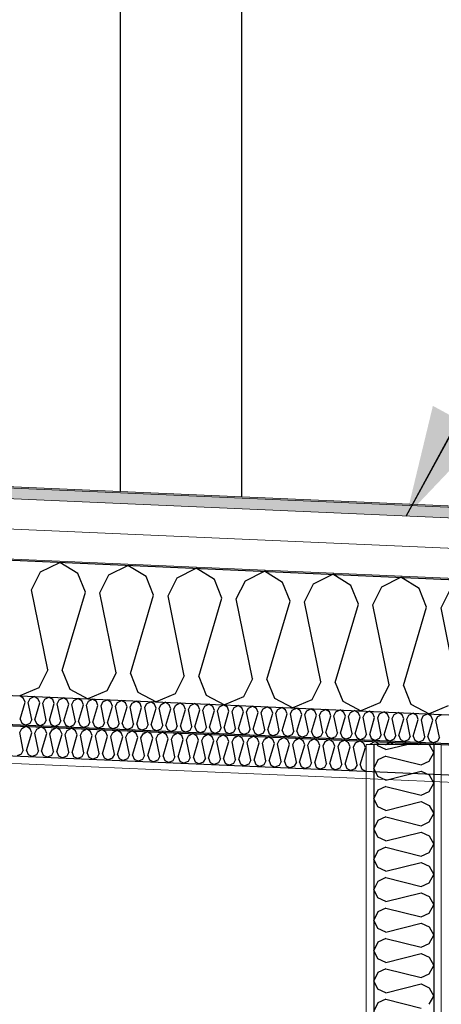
# Model space of a CAD drawing. Header units: millimetres. Extents: x -82116 to -59247, y -2070 to 13065.
# Tile 56 of 73: x -64418 to -63716, y 6183 to 7822. Entities that reach past the tile are written whole.
import ezdxf

# ---------------------------------------------------------------- set-up
doc = ezdxf.new("R2010")
doc.units = ezdxf.units.MM
doc.header["$LTSCALE"] = 0.5
doc.header["$MEASUREMENT"] = 0
doc.linetypes.add('PLINE', pattern=[0])
for name, color, linetype in [('222- Søyler (Nye konstruksjoner)', 7, 'Continuous'), ('242- Ikke-bærende innervegger (Skravur)(Nye konstruksjoner)', 7, 'Continuous'), ('242- Ikke-bærende innervegger(Nye konstruksjoner)', 7, 'Continuous'), ('256- Faste himlinger og overflatebehandling (Skravur)(Nye konstruksjoner)', 7, 'Continuous'), ('256- Faste himlinger og overflatebehandling(Nye konstruksjoner)', 7, 'Continuous'), ('261- Primærkonstruksjon (tak)', 7, 'Continuous'), ('261- Primærkonstruksjon (tak) (Skravur)', 7, 'Continuous'), ('262- Taktekking (Skravur)(Nye konstruksjoner)', 7, 'Continuous'), ('832- Tekst bygning(Nye konstruksjoner)', 7, 'Continuous')]:
    doc.layers.add(name, color=color, linetype=linetype)
doc.layers.add('236- Innvendig kledning og overflate(Nye konstruksjoner)', color=7, linetype='Continuous', lineweight=0)
doc.layers.add('262- Taktekking(Nye konstruksjoner)', color=7, linetype='Continuous', lineweight=0)
doc.dimstyles.new('GENERATED_STYLE__2', dxfattribs={"dimtxt": 0.18, "dimasz": 182.4, "dimexe": 0.18, "dimexo": 0.0625, "dimgap": 0, "dimtad": 0, "dimtih": 1, "dimtoh": 1, "dimdec": 4, "dimzin": 0, "dimdsep": 46, "dimcen": 0.09, "dimadec": 0, "dimazin": 0, "dimtfac": 1, "dimtdec": 4, "dimtmove": 0, "dimatfit": 3, "dimldrblk": 'ARROWHEAD_5', "dimfxl": 1, "dimtolj": 1, "dimtzin": 0, "dimarcsym": 0})
pattern_1 = [(270, (0, 0), (86.60254, 0), [0, -50]), (270, (43.3, -25), (86.60254, 0), [0, -50])]

# ---------------------------------------------------------------- blocks, each defined once
blk = doc.blocks.new('*X8')
at = {"layer": '261- Primærkonstruksjon (tak) (Skravur)', "linetype": 'PLINE'}
for p, q in [((-64383.3, 6902.5), (-64351.4, 6918.5)), ((-64321.2, 6899.8), (-64351.4, 6918.5)), ((-64398.4, 6872.7), (-64383.3, 6902.5)), ((-64308.6, 6868.7), (-64321.2, 6899.8)), ((-64269.5, 6897.5), (-64237.7, 6913.5)), ((-64207.4, 6894.8), (-64237.7, 6913.5)), ((-64155.8, 6892.6), (-64124, 6908.6)), ((-64093.7, 6889.9), (-64124, 6908.6)), ((-64042.1, 6887.6), (-64010.3, 6903.6)), ((-63980, 6884.9), (-64010.3, 6903.6)), ((-64284.7, 6867.7), (-64269.5, 6897.5)), ((-64194.9, 6863.8), (-64207.4, 6894.8)), ((-64171, 6862.7), (-64155.8, 6892.6)), ((-64081.2, 6858.8), (-64093.7, 6889.9)), ((-64057.3, 6857.8), (-64042.1, 6887.6)), ((-63967.5, 6853.8), (-63980, 6884.9)), ((-63943.6, 6852.8), (-63928.4, 6882.6)), ((-63928.4, 6882.6), (-63896.6, 6898.6)), ((-63866.3, 6879.9), (-63896.6, 6898.6)), ((-63814.7, 6877.7), (-63782.9, 6893.7)), ((-63752.6, 6875), (-63782.9, 6893.7)), ((-64371.2, 6739.4), (-64398.4, 6872.7)), ((-64347.3, 6738.3), (-64308.6, 6868.7)), ((-64257.5, 6734.4), (-64284.7, 6867.7)), ((-63853.8, 6848.9), (-63866.3, 6879.9)), ((-63829.9, 6847.8), (-63814.7, 6877.7)), ((-63740.1, 6843.9), (-63752.6, 6875)), ((-63716.2, 6842.9), (-63701, 6872.7)), ((-64233.6, 6733.4), (-64194.9, 6863.8)), ((-64143.8, 6729.4), (-64171, 6862.7)), ((-64119.9, 6728.4), (-64081.2, 6858.8)), ((-64030.1, 6724.5), (-64057.3, 6857.8)), ((-64006.2, 6723.4), (-63967.5, 6853.8)), ((-63916.4, 6719.5), (-63943.6, 6852.8)), ((-63892.5, 6718.5), (-63853.8, 6848.9)), ((-63802.7, 6714.5), (-63829.9, 6847.8)), ((-63778.8, 6713.5), (-63740.1, 6843.9)), ((-63689, 6709.6), (-63716.2, 6842.9)), ((-64371.2, 6739.4), (-64386.4, 6709.5)), ((-64347.3, 6738.3), (-64334.8, 6707.3)), ((-64257.5, 6734.4), (-64272.7, 6704.6)), ((-64233.6, 6733.4), (-64221.1, 6702.3)), ((-64143.8, 6729.4), (-64159, 6699.6)), ((-64119.9, 6728.4), (-64107.4, 6697.3)), ((-64030.1, 6724.5), (-64045.3, 6694.6)), ((-64006.2, 6723.4), (-63993.7, 6692.4)), ((-63916.4, 6719.5), (-63931.6, 6689.7)), ((-63892.5, 6718.5), (-63880, 6687.4)), ((-64386.4, 6709.5), (-64418.1, 6696.2)), ((-64334.8, 6707.3), (-64304.4, 6691.2)), ((-64272.7, 6704.6), (-64304.4, 6691.2)), ((-64221.1, 6702.3), (-64190.7, 6686.2)), ((-63802.7, 6714.5), (-63817.9, 6684.7)), ((-63778.8, 6713.5), (-63766.3, 6682.4)), ((-64159, 6699.6), (-64190.7, 6686.2)), ((-64107.4, 6697.3), (-64077, 6681.3)), ((-64045.3, 6694.6), (-64077, 6681.3)), ((-63993.7, 6692.4), (-63963.3, 6676.3)), ((-63931.6, 6689.7), (-63963.3, 6676.3)), ((-63880, 6687.4), (-63849.6, 6671.4)), ((-63817.9, 6684.7), (-63849.6, 6671.4)), ((-63766.3, 6682.4), (-63735.9, 6666.4)), ((-63704.2, 6679.7), (-63735.9, 6666.4))]:
    blk.add_line(p, q, dxfattribs=at)
blk = doc.blocks.new('*X18')
at = {"layer": '256- Faste himlinger og overflatebehandling (Skravur)(Nye konstruksjoner)', "linetype": 'PLINE'}
for p, q in [((-64418.1, 6635.5), (-64414.7, 6642.1)), ((-64414.7, 6642.1), (-64407.7, 6645.7)), ((-64400.9, 6641.5), (-64407.7, 6645.7)), ((-64398.1, 6634.6), (-64400.9, 6641.5)), ((-64392.8, 6634.4), (-64389.5, 6641)), ((-64389.5, 6641), (-64382.4, 6644.6)), ((-64375.7, 6640.4), (-64382.4, 6644.6)), ((-64372.9, 6633.5), (-64375.7, 6640.4)), ((-64367.6, 6633.3), (-64364.2, 6639.9)), ((-64364.2, 6639.9), (-64357.1, 6643.5)), ((-64350.4, 6639.3), (-64357.1, 6643.5)), ((-64347.6, 6632.4), (-64350.4, 6639.3)), ((-64342.3, 6632.2), (-64338.9, 6638.8)), ((-64338.9, 6638.8), (-64331.9, 6642.4)), ((-64325.1, 6638.2), (-64331.9, 6642.4)), ((-64322.3, 6631.3), (-64325.1, 6638.2)), ((-64317, 6631.1), (-64313.7, 6637.7)), ((-64313.7, 6637.7), (-64306.6, 6641.3)), ((-64299.9, 6637.1), (-64306.6, 6641.3)), ((-64297.1, 6630.2), (-64299.9, 6637.1)), ((-64291.8, 6630), (-64288.4, 6636.6)), ((-64288.4, 6636.6), (-64281.3, 6640.2)), ((-64274.6, 6636), (-64281.3, 6640.2)), ((-64263.1, 6635.5), (-64256, 6639.1)), ((-64249.3, 6634.9), (-64256, 6639.1)), ((-64237.8, 6634.4), (-64230.8, 6638)), ((-64224, 6633.8), (-64230.8, 6638)), ((-64212.6, 6633.3), (-64205.5, 6636.8)), ((-64198.8, 6632.7), (-64205.5, 6636.8)), ((-64412.1, 6605.9), (-64418.1, 6635.5)), ((-64406.8, 6605.6), (-64398.1, 6634.6)), ((-64386.8, 6604.8), (-64392.8, 6634.4)), ((-64381.5, 6604.5), (-64372.9, 6633.5)), ((-64361.5, 6603.7), (-64367.6, 6633.3)), ((-64356.2, 6603.4), (-64347.6, 6632.4)), ((-64336.3, 6602.6), (-64342.3, 6632.2)), ((-64330.9, 6602.3), (-64322.3, 6631.3)), ((-64311, 6601.5), (-64317, 6631.1)), ((-64305.7, 6601.2), (-64297.1, 6630.2)), ((-64285.7, 6600.4), (-64291.8, 6630)), ((-64280.4, 6600.1), (-64271.8, 6629.1)), ((-64271.8, 6629.1), (-64274.6, 6636)), ((-64266.5, 6628.9), (-64263.1, 6635.5)), ((-64260.4, 6599.3), (-64266.5, 6628.9)), ((-64255.1, 6599), (-64246.5, 6628)), ((-64246.5, 6628), (-64249.3, 6634.9)), ((-64241.2, 6627.8), (-64237.8, 6634.4)), ((-64235.2, 6598.1), (-64241.2, 6627.8)), ((-64229.9, 6597.9), (-64221.3, 6626.9)), ((-64221.3, 6626.9), (-64224, 6633.8)), ((-64216, 6626.7), (-64212.6, 6633.3)), ((-64209.9, 6597), (-64216, 6626.7)), ((-64204.6, 6596.8), (-64196, 6625.8)), ((-64196, 6625.8), (-64198.8, 6632.7)), ((-64190.7, 6625.6), (-64187.3, 6632.2)), ((-64184.6, 6595.9), (-64190.7, 6625.6)), ((-64187.3, 6632.2), (-64180.2, 6635.7)), ((-64173.5, 6631.6), (-64180.2, 6635.7)), ((-64179.3, 6595.7), (-64170.7, 6624.7)), ((-64170.7, 6624.7), (-64173.5, 6631.6)), ((-64165.4, 6624.5), (-64162, 6631.1)), ((-64159.4, 6594.8), (-64165.4, 6624.5)), ((-64162, 6631.1), (-64155, 6634.6)), ((-64148.2, 6630.5), (-64155, 6634.6)), ((-64154.1, 6594.6), (-64145.5, 6623.6)), ((-64145.5, 6623.6), (-64148.2, 6630.5)), ((-64140.1, 6623.4), (-64136.8, 6630)), ((-64134.1, 6593.7), (-64140.1, 6623.4)), ((-64136.8, 6630), (-64129.7, 6633.5)), ((-64123, 6629.4), (-64129.7, 6633.5)), ((-64128.8, 6593.5), (-64120.2, 6622.5)), ((-64120.2, 6622.5), (-64123, 6629.4)), ((-64114.9, 6622.3), (-64111.5, 6628.9)), ((-64108.8, 6592.6), (-64114.9, 6622.3)), ((-64111.5, 6628.9), (-64104.4, 6632.4)), ((-64097.7, 6628.3), (-64104.4, 6632.4)), ((-64103.5, 6592.4), (-64094.9, 6621.4)), ((-64094.9, 6621.4), (-64097.7, 6628.3)), ((-64089.6, 6621.1), (-64086.2, 6627.8)), ((-64083.6, 6591.5), (-64089.6, 6621.1)), ((-64086.2, 6627.8), (-64079.2, 6631.3)), ((-64072.4, 6627.2), (-64079.2, 6631.3)), ((-64078.3, 6591.3), (-64069.7, 6620.3)), ((-64069.7, 6620.3), (-64072.4, 6627.2)), ((-64064.3, 6620), (-64061, 6626.7)), ((-64061, 6626.7), (-64053.9, 6630.2)), ((-64047.2, 6626.1), (-64053.9, 6630.2)), ((-64044.4, 6619.2), (-64047.2, 6626.1)), ((-64039.1, 6618.9), (-64035.7, 6625.6)), ((-64035.7, 6625.6), (-64028.6, 6629.1)), ((-64021.9, 6625), (-64028.6, 6629.1)), ((-64019.1, 6618.1), (-64021.9, 6625)), ((-64013.8, 6617.8), (-64010.4, 6624.5)), ((-64010.4, 6624.5), (-64003.4, 6628)), ((-63996.6, 6623.9), (-64003.4, 6628)), ((-63993.8, 6617), (-63996.6, 6623.9)), ((-63988.5, 6616.7), (-63985.2, 6623.4)), ((-63985.2, 6623.4), (-63978.1, 6626.9)), ((-63971.4, 6622.8), (-63978.1, 6626.9)), ((-63968.6, 6615.9), (-63971.4, 6622.8)), ((-63963.3, 6615.6), (-63959.9, 6622.3)), ((-63959.9, 6622.3), (-63952.8, 6625.8)), ((-63946.1, 6621.7), (-63952.8, 6625.8)), ((-63943.3, 6614.8), (-63946.1, 6621.7)), ((-63938, 6614.5), (-63934.6, 6621.2)), ((-63934.6, 6621.2), (-63927.6, 6624.7)), ((-63920.8, 6620.6), (-63927.6, 6624.7)), ((-63918, 6613.7), (-63920.8, 6620.6)), ((-63909.4, 6620.1), (-63902.3, 6623.6)), ((-63895.6, 6619.5), (-63902.3, 6623.6)), ((-63884.1, 6619), (-63877, 6622.5)), ((-63870.3, 6618.4), (-63877, 6622.5)), ((-63858.8, 6617.9), (-63851.7, 6621.4)), ((-63845, 6617.2), (-63851.7, 6621.4)), ((-63833.5, 6616.7), (-63826.5, 6620.3)), ((-63819.7, 6616.1), (-63826.5, 6620.3)), ((-64412.1, 6605.9), (-64415.4, 6599.2)), ((-64406.8, 6605.6), (-64404, 6598.7)), ((-64386.8, 6604.8), (-64390.2, 6598.1)), ((-64381.5, 6604.5), (-64378.7, 6597.6)), ((-64058.3, 6590.4), (-64064.3, 6620)), ((-64053, 6590.2), (-64044.4, 6619.2)), ((-64033, 6589.3), (-64039.1, 6618.9)), ((-64027.7, 6589.1), (-64019.1, 6618.1)), ((-64007.8, 6588.2), (-64013.8, 6617.8)), ((-64002.4, 6588), (-63993.8, 6617)), ((-63982.5, 6587.1), (-63988.5, 6616.7)), ((-63977.2, 6586.9), (-63968.6, 6615.9)), ((-63957.2, 6586), (-63963.3, 6615.6)), ((-63951.9, 6585.8), (-63943.3, 6614.8)), ((-63932, 6584.9), (-63938, 6614.5)), ((-63926.6, 6584.7), (-63918, 6613.7)), ((-63912.7, 6613.4), (-63909.4, 6620.1)), ((-63906.7, 6583.8), (-63912.7, 6613.4)), ((-63901.4, 6583.6), (-63892.8, 6612.6)), ((-63892.8, 6612.6), (-63895.6, 6619.5)), ((-63887.5, 6612.3), (-63884.1, 6619)), ((-63881.4, 6582.7), (-63887.5, 6612.3)), ((-63876.1, 6582.5), (-63867.5, 6611.5)), ((-63867.5, 6611.5), (-63870.3, 6618.4)), ((-63862.2, 6611.2), (-63858.8, 6617.9)), ((-63856.1, 6581.6), (-63862.2, 6611.2)), ((-63850.8, 6581.4), (-63842.2, 6610.3)), ((-63842.2, 6610.3), (-63845, 6617.2)), ((-63834.2, 6615.5), (-63833.5, 6616.7)), ((-63819.5, 6615.5), (-63819.7, 6616.1)), ((-63808.4, 6615.5), (-63808.3, 6615.6)), ((-63808.3, 6615.6), (-63801.2, 6619.2)), ((-63795.2, 6615.5), (-63801.2, 6619.2)), ((-63781.2, 6615.5), (-63775.9, 6618.1)), ((-63771.7, 6615.5), (-63775.9, 6618.1)), ((-63753.7, 6615.5), (-63750.7, 6617)), ((-63748.2, 6615.5), (-63750.7, 6617)), ((-63726.2, 6615.5), (-63725.4, 6615.9)), ((-63724.7, 6615.5), (-63725.4, 6615.9)), ((-64415.4, 6599.2), (-64422.5, 6596.3)), ((-64404, 6598.7), (-64397.2, 6595.2)), ((-64390.2, 6598.1), (-64397.2, 6595.2)), ((-64378.7, 6597.6), (-64371.9, 6594.1)), ((-64364.9, 6597), (-64371.9, 6594.1)), ((-64361.5, 6603.7), (-64364.9, 6597)), ((-64356.2, 6603.4), (-64353.4, 6596.5)), ((-64353.4, 6596.5), (-64346.7, 6593)), ((-64339.6, 6595.9), (-64346.7, 6593)), ((-64336.3, 6602.6), (-64339.6, 6595.9)), ((-64330.9, 6602.3), (-64328.2, 6595.4)), ((-64328.2, 6595.4), (-64321.4, 6591.9)), ((-64314.4, 6594.8), (-64321.4, 6591.9)), ((-64311, 6601.5), (-64314.4, 6594.8)), ((-64305.7, 6601.2), (-64302.9, 6594.3)), ((-64302.9, 6594.3), (-64296.1, 6590.8)), ((-64289.1, 6593.7), (-64296.1, 6590.8)), ((-64285.7, 6600.4), (-64289.1, 6593.7)), ((-64280.4, 6600.1), (-64277.6, 6593.2)), ((-64277.6, 6593.2), (-64270.9, 6589.7)), ((-64263.8, 6592.6), (-64270.9, 6589.7)), ((-64260.4, 6599.3), (-64263.8, 6592.6)), ((-64255.1, 6599), (-64252.4, 6592.1)), ((-64252.4, 6592.1), (-64245.6, 6588.6)), ((-64238.6, 6591.5), (-64245.6, 6588.6)), ((-64235.2, 6598.1), (-64238.6, 6591.5)), ((-64229.9, 6597.9), (-64227.1, 6591)), ((-64227.1, 6591), (-64220.3, 6587.4)), ((-64213.3, 6590.4), (-64220.3, 6587.4)), ((-64209.9, 6597), (-64213.3, 6590.4)), ((-64204.6, 6596.8), (-64201.8, 6589.9)), ((-64201.8, 6589.9), (-64195.1, 6586.3)), ((-64188, 6589.3), (-64195.1, 6586.3)), ((-64184.6, 6595.9), (-64188, 6589.3)), ((-64179.3, 6595.7), (-64176.5, 6588.8)), ((-64176.5, 6588.8), (-64169.8, 6585.2)), ((-64162.7, 6588.2), (-64169.8, 6585.2)), ((-64159.4, 6594.8), (-64162.7, 6588.2)), ((-64154.1, 6594.6), (-64151.3, 6587.7)), ((-64151.3, 6587.7), (-64144.5, 6584.1)), ((-64134.1, 6593.7), (-64137.5, 6587.1)), ((-64128.8, 6593.5), (-64126, 6586.6)), ((-64108.8, 6592.6), (-64112.2, 6586)), ((-64103.5, 6592.4), (-64100.7, 6585.5)), ((-64083.6, 6591.5), (-64086.9, 6584.9)), ((-64078.3, 6591.3), (-64075.5, 6584.4)), ((-64058.3, 6590.4), (-64061.7, 6583.8)), ((-64053, 6590.2), (-64050.2, 6583.3)), ((-64033, 6589.3), (-64036.4, 6582.7)), ((-64027.7, 6589.1), (-64024.9, 6582.2)), ((-64007.8, 6588.2), (-64011.1, 6581.6)), ((-64002.4, 6588), (-63999.7, 6581.1)), ((-64137.5, 6587.1), (-64144.5, 6584.1)), ((-64126, 6586.6), (-64119.3, 6583)), ((-64112.2, 6586), (-64119.3, 6583)), ((-64100.7, 6585.5), (-64094, 6581.9)), ((-64086.9, 6584.9), (-64094, 6581.9)), ((-64075.5, 6584.4), (-64068.7, 6580.8)), ((-64061.7, 6583.8), (-64068.7, 6580.8)), ((-64050.2, 6583.3), (-64043.4, 6579.7)), ((-64036.4, 6582.7), (-64043.4, 6579.7)), ((-64024.9, 6582.2), (-64018.2, 6578.6)), ((-64011.1, 6581.6), (-64018.2, 6578.6)), ((-63999.7, 6581.1), (-63992.9, 6577.5)), ((-63985.9, 6580.5), (-63992.9, 6577.5)), ((-63982.5, 6587.1), (-63985.9, 6580.5)), ((-63977.2, 6586.9), (-63974.4, 6580)), ((-63974.4, 6580), (-63967.6, 6576.4)), ((-63960.6, 6579.4), (-63967.6, 6576.4)), ((-63957.2, 6586), (-63960.6, 6579.4)), ((-63951.9, 6585.8), (-63949.1, 6578.9)), ((-63949.1, 6578.9), (-63942.4, 6575.3)), ((-63935.3, 6578.3), (-63942.4, 6575.3)), ((-63932, 6584.9), (-63935.3, 6578.3)), ((-63926.6, 6584.7), (-63923.9, 6577.8)), ((-63923.9, 6577.8), (-63917.1, 6574.2)), ((-63910.1, 6577.2), (-63917.1, 6574.2)), ((-63906.7, 6583.8), (-63910.1, 6577.2)), ((-63901.4, 6583.6), (-63898.6, 6576.7)), ((-63898.6, 6576.7), (-63891.8, 6573.1)), ((-63884.8, 6576.1), (-63891.8, 6573.1)), ((-63881.4, 6582.7), (-63884.8, 6576.1)), ((-63876.1, 6582.5), (-63873.3, 6575.6)), ((-63873.3, 6575.6), (-63866.6, 6572)), ((-63859.5, 6575), (-63866.6, 6572)), ((-63856.1, 6581.6), (-63859.5, 6575)), ((-63850.8, 6581.4), (-63848.1, 6574.5)), ((-63848.1, 6574.5), (-63841.3, 6570.9)), ((-63840.7, 6571.2), (-63841.3, 6570.9))]:
    blk.add_line(p, q, dxfattribs=at)
blk = doc.blocks.new('*X20')
at = {"layer": '256- Faste himlinger og overflatebehandling (Skravur)(Nye konstruksjoner)', "linetype": 'PLINE'}
for p, q in [((-64411.7, 6692.2), (-64418.1, 6696.2)), ((-64409, 6685.6), (-64411.7, 6692.2)), ((-64403.9, 6685.3), (-64400.6, 6691.7)), ((-64400.6, 6691.7), (-64393.9, 6695.1)), ((-64387.4, 6691.1), (-64393.9, 6695.1)), ((-64384.7, 6684.5), (-64387.4, 6691.1)), ((-64379.6, 6684.3), (-64376.4, 6690.7)), ((-64376.4, 6690.7), (-64369.6, 6694.1)), ((-64363.1, 6690.1), (-64369.6, 6694.1)), ((-64360.5, 6683.4), (-64363.1, 6690.1)), ((-64355.4, 6683.2), (-64352.1, 6689.6)), ((-64352.1, 6689.6), (-64345.3, 6693)), ((-64338.9, 6689), (-64345.3, 6693)), ((-64336.2, 6682.4), (-64338.9, 6689)), ((-64331.1, 6682.2), (-64327.9, 6688.5)), ((-64327.9, 6688.5), (-64321.1, 6691.9)), ((-64314.6, 6688), (-64321.1, 6691.9)), ((-64311.9, 6681.3), (-64314.6, 6688)), ((-64306.9, 6681.1), (-64303.6, 6687.5)), ((-64303.6, 6687.5), (-64296.8, 6690.9)), ((-64290.4, 6686.9), (-64296.8, 6690.9)), ((-64287.7, 6680.3), (-64290.4, 6686.9)), ((-64282.6, 6680), (-64279.4, 6686.4)), ((-64279.4, 6686.4), (-64272.6, 6689.8)), ((-64266.1, 6685.8), (-64272.6, 6689.8)), ((-64263.4, 6679.2), (-64266.1, 6685.8)), ((-64255.1, 6685.4), (-64248.3, 6688.8)), ((-64241.8, 6684.8), (-64248.3, 6688.8)), ((-64230.8, 6684.3), (-64224.1, 6687.7)), ((-64217.6, 6683.7), (-64224.1, 6687.7)), ((-64206.6, 6683.2), (-64199.8, 6686.6)), ((-64193.3, 6682.7), (-64199.8, 6686.6)), ((-64417.2, 6657.7), (-64409, 6685.6)), ((-64398.1, 6656.9), (-64403.9, 6685.3)), ((-64393, 6656.7), (-64384.7, 6684.5)), ((-64373.8, 6655.8), (-64379.6, 6684.3)), ((-64368.7, 6655.6), (-64360.5, 6683.4)), ((-64349.6, 6654.8), (-64355.4, 6683.2)), ((-64344.5, 6654.6), (-64336.2, 6682.4)), ((-64325.3, 6653.7), (-64331.1, 6682.2)), ((-64320.2, 6653.5), (-64311.9, 6681.3)), ((-64301, 6652.7), (-64306.9, 6681.1)), ((-64296, 6652.4), (-64287.7, 6680.3)), ((-64276.8, 6651.6), (-64282.6, 6680)), ((-64271.7, 6651.4), (-64263.4, 6679.2)), ((-64258.3, 6679), (-64255.1, 6685.4)), ((-64252.5, 6650.6), (-64258.3, 6679)), ((-64247.4, 6650.3), (-64239.2, 6678.2)), ((-64239.2, 6678.2), (-64241.8, 6684.8)), ((-64234.1, 6677.9), (-64230.8, 6684.3)), ((-64228.3, 6649.5), (-64234.1, 6677.9)), ((-64223.2, 6649.3), (-64214.9, 6677.1)), ((-64214.9, 6677.1), (-64217.6, 6683.7)), ((-64209.8, 6676.9), (-64206.6, 6683.2)), ((-64204, 6648.4), (-64209.8, 6676.9)), ((-64198.9, 6648.2), (-64190.7, 6676)), ((-64190.7, 6676), (-64193.3, 6682.7)), ((-64185.6, 6675.8), (-64182.3, 6682.2)), ((-64179.8, 6647.4), (-64185.6, 6675.8)), ((-64182.3, 6682.2), (-64175.5, 6685.6)), ((-64169.1, 6681.6), (-64175.5, 6685.6)), ((-64174.7, 6647.2), (-64166.4, 6675)), ((-64166.4, 6675), (-64169.1, 6681.6)), ((-64161.3, 6674.8), (-64158.1, 6681.1)), ((-64155.5, 6646.3), (-64161.3, 6674.8)), ((-64158.1, 6681.1), (-64151.3, 6684.5)), ((-64144.8, 6680.5), (-64151.3, 6684.5)), ((-64150.4, 6646.1), (-64142.1, 6673.9)), ((-64142.1, 6673.9), (-64144.8, 6680.5)), ((-64137, 6673.7), (-64133.8, 6680.1)), ((-64131.2, 6645.3), (-64137, 6673.7)), ((-64133.8, 6680.1), (-64127, 6683.5)), ((-64120.6, 6679.5), (-64127, 6683.5)), ((-64126.1, 6645), (-64117.9, 6672.9)), ((-64117.9, 6672.9), (-64120.6, 6679.5)), ((-64112.8, 6672.6), (-64109.5, 6679)), ((-64107, 6644.2), (-64112.8, 6672.6)), ((-64109.5, 6679), (-64102.8, 6682.4)), ((-64096.3, 6678.4), (-64102.8, 6682.4)), ((-64101.9, 6644), (-64093.6, 6671.8)), ((-64093.6, 6671.8), (-64096.3, 6678.4)), ((-64088.5, 6671.6), (-64085.3, 6677.9)), ((-64082.7, 6643.1), (-64088.5, 6671.6)), ((-64085.3, 6677.9), (-64078.5, 6681.4)), ((-64072, 6677.4), (-64078.5, 6681.4)), ((-64077.6, 6642.9), (-64069.4, 6670.7)), ((-64069.4, 6670.7), (-64072, 6677.4)), ((-64064.3, 6670.5), (-64061, 6676.9)), ((-64058.5, 6642.1), (-64064.3, 6670.5)), ((-64061, 6676.9), (-64054.2, 6680.3)), ((-64047.8, 6676.3), (-64054.2, 6680.3)), ((-64053.4, 6641.9), (-64045.1, 6669.7)), ((-64045.1, 6669.7), (-64047.8, 6676.3)), ((-64040, 6669.5), (-64036.8, 6675.8)), ((-64034.2, 6641), (-64040, 6669.5)), ((-64036.8, 6675.8), (-64030, 6679.2)), ((-64023.5, 6675.2), (-64030, 6679.2)), ((-64020.9, 6668.6), (-64023.5, 6675.2)), ((-64015.8, 6668.4), (-64012.5, 6674.8)), ((-64012.5, 6674.8), (-64005.7, 6678.2)), ((-63999.3, 6674.2), (-64005.7, 6678.2)), ((-63996.6, 6667.6), (-63999.3, 6674.2)), ((-63991.5, 6667.3), (-63988.3, 6673.7)), ((-63988.3, 6673.7), (-63981.5, 6677.1)), ((-63975, 6673.1), (-63981.5, 6677.1)), ((-63972.3, 6666.5), (-63975, 6673.1)), ((-63967.2, 6666.3), (-63964, 6672.6)), ((-63964, 6672.6), (-63957.2, 6676.1)), ((-63950.7, 6672.1), (-63957.2, 6676.1)), ((-63948.1, 6665.4), (-63950.7, 6672.1)), ((-63943, 6665.2), (-63939.7, 6671.6)), ((-63939.7, 6671.6), (-63933, 6675)), ((-63926.5, 6671), (-63933, 6675)), ((-63923.8, 6664.4), (-63926.5, 6671)), ((-63918.7, 6664.2), (-63915.5, 6670.5)), ((-63915.5, 6670.5), (-63908.7, 6673.9)), ((-63902.2, 6670), (-63908.7, 6673.9)), ((-63899.6, 6663.3), (-63902.2, 6670)), ((-63894.5, 6663.1), (-63891.2, 6669.5)), ((-63891.2, 6669.5), (-63884.4, 6672.9)), ((-63878, 6668.9), (-63884.4, 6672.9)), ((-63867, 6668.4), (-63860.2, 6671.8)), ((-63853.7, 6667.8), (-63860.2, 6671.8)), ((-63842.7, 6667.4), (-63835.9, 6670.8)), ((-63829.5, 6666.8), (-63835.9, 6670.8)), ((-63818.4, 6666.3), (-63811.7, 6669.7)), ((-63805.2, 6665.7), (-63811.7, 6669.7)), ((-64417.2, 6657.7), (-64414.6, 6651.1)), ((-64398.1, 6656.9), (-64401.3, 6650.5)), ((-64393, 6656.7), (-64390.3, 6650.1)), ((-64373.8, 6655.8), (-64377.1, 6649.5)), ((-64368.7, 6655.6), (-64366.1, 6649)), ((-64349.6, 6654.8), (-64352.8, 6648.4)), ((-64344.5, 6654.6), (-64341.8, 6647.9)), ((-64325.3, 6653.7), (-64328.5, 6647.4)), ((-64320.2, 6653.5), (-64317.5, 6646.9)), ((-64029.1, 6640.8), (-64020.9, 6668.6)), ((-64009.9, 6640), (-64015.8, 6668.4)), ((-64004.9, 6639.7), (-63996.6, 6667.6)), ((-63985.7, 6638.9), (-63991.5, 6667.3)), ((-63980.6, 6638.7), (-63972.3, 6666.5)), ((-63961.4, 6637.8), (-63967.2, 6666.3)), ((-63956.3, 6637.6), (-63948.1, 6665.4)), ((-63937.2, 6636.8), (-63943, 6665.2)), ((-63932.1, 6636.6), (-63923.8, 6664.4)), ((-63912.9, 6635.7), (-63918.7, 6664.2)), ((-63907.8, 6635.5), (-63899.6, 6663.3)), ((-63888.7, 6634.7), (-63894.5, 6663.1)), ((-63883.6, 6634.4), (-63875.3, 6662.3)), ((-63875.3, 6662.3), (-63878, 6668.9)), ((-63870.2, 6662), (-63867, 6668.4)), ((-63864.4, 6633.6), (-63870.2, 6662)), ((-63859.3, 6633.4), (-63851, 6661.2)), ((-63851, 6661.2), (-63853.7, 6667.8)), ((-63845.9, 6661), (-63842.7, 6667.4)), ((-63840.1, 6632.5), (-63845.9, 6661)), ((-63835, 6632.3), (-63826.8, 6660.1)), ((-63826.8, 6660.1), (-63829.5, 6666.8)), ((-63821.7, 6659.9), (-63818.4, 6666.3)), ((-63815.9, 6631.5), (-63821.7, 6659.9)), ((-63810.8, 6631.3), (-63802.5, 6659.1)), ((-63802.5, 6659.1), (-63805.2, 6665.7)), ((-63797.4, 6658.9), (-63794.2, 6665.2)), ((-63791.6, 6630.4), (-63797.4, 6658.9)), ((-63794.2, 6665.2), (-63787.4, 6668.6)), ((-63780.9, 6664.7), (-63787.4, 6668.6)), ((-63786.5, 6630.2), (-63778.3, 6658)), ((-63778.3, 6658), (-63780.9, 6664.7)), ((-63773.2, 6657.8), (-63769.9, 6664.2)), ((-63767.4, 6629.4), (-63773.2, 6657.8)), ((-63769.9, 6664.2), (-63763.1, 6667.6)), ((-63756.7, 6663.6), (-63763.1, 6667.6)), ((-63762.3, 6629.1), (-63754, 6657)), ((-63754, 6657), (-63756.7, 6663.6)), ((-63748.9, 6656.7), (-63745.7, 6663.1)), ((-63743.1, 6628.3), (-63748.9, 6656.7)), ((-63745.7, 6663.1), (-63738.9, 6666.5)), ((-63732.4, 6662.5), (-63738.9, 6666.5)), ((-63738, 6628.1), (-63729.8, 6655.9)), ((-63729.8, 6655.9), (-63732.4, 6662.5)), ((-63724.7, 6655.7), (-63721.4, 6662.1)), ((-63718.9, 6627.3), (-63724.7, 6655.7)), ((-63721.4, 6662.1), (-63714.6, 6665.5)), ((-64414.6, 6651.1), (-64408.1, 6647.7)), ((-64401.3, 6650.5), (-64408.1, 6647.7)), ((-64390.3, 6650.1), (-64383.8, 6646.6)), ((-64377.1, 6649.5), (-64383.8, 6646.6)), ((-64366.1, 6649), (-64359.6, 6645.6)), ((-64352.8, 6648.4), (-64359.6, 6645.6)), ((-64341.8, 6647.9), (-64335.3, 6644.5)), ((-64328.5, 6647.4), (-64335.3, 6644.5)), ((-64317.5, 6646.9), (-64311, 6643.5)), ((-64304.3, 6646.3), (-64311, 6643.5)), ((-64301, 6652.7), (-64304.3, 6646.3)), ((-64296, 6652.4), (-64293.3, 6645.8)), ((-64293.3, 6645.8), (-64286.8, 6642.4)), ((-64280, 6645.2), (-64286.8, 6642.4)), ((-64276.8, 6651.6), (-64280, 6645.2)), ((-64271.7, 6651.4), (-64269, 6644.8)), ((-64269, 6644.8), (-64262.5, 6641.3)), ((-64255.8, 6644.2), (-64262.5, 6641.3)), ((-64252.5, 6650.6), (-64255.8, 6644.2)), ((-64247.4, 6650.3), (-64244.8, 6643.7)), ((-64244.8, 6643.7), (-64238.3, 6640.3)), ((-64231.5, 6643.1), (-64238.3, 6640.3)), ((-64228.3, 6649.5), (-64231.5, 6643.1)), ((-64223.2, 6649.3), (-64220.5, 6642.6)), ((-64220.5, 6642.6), (-64214, 6639.2)), ((-64207.3, 6642.1), (-64214, 6639.2)), ((-64204, 6648.4), (-64207.3, 6642.1)), ((-64198.9, 6648.2), (-64196.2, 6641.6)), ((-64196.2, 6641.6), (-64189.8, 6638.2)), ((-64183, 6641), (-64189.8, 6638.2)), ((-64179.8, 6647.4), (-64183, 6641)), ((-64174.7, 6647.2), (-64172, 6640.5)), ((-64172, 6640.5), (-64165.5, 6637.1)), ((-64158.7, 6639.9), (-64165.5, 6637.1)), ((-64155.5, 6646.3), (-64158.7, 6639.9)), ((-64150.4, 6646.1), (-64147.7, 6639.5)), ((-64147.7, 6639.5), (-64141.2, 6636)), ((-64134.5, 6638.9), (-64141.2, 6636)), ((-64131.2, 6645.3), (-64134.5, 6638.9)), ((-64126.1, 6645), (-64123.5, 6638.4)), ((-64123.5, 6638.4), (-64117, 6635)), ((-64110.2, 6637.8), (-64117, 6635)), ((-64107, 6644.2), (-64110.2, 6637.8)), ((-64101.9, 6644), (-64099.2, 6637.3)), ((-64099.2, 6637.3), (-64092.7, 6633.9)), ((-64086, 6636.8), (-64092.7, 6633.9)), ((-64082.7, 6643.1), (-64086, 6636.8)), ((-64077.6, 6642.9), (-64075, 6636.3)), ((-64058.5, 6642.1), (-64061.7, 6635.7)), ((-64053.4, 6641.9), (-64050.7, 6635.2)), ((-64034.2, 6641), (-64037.4, 6634.7)), ((-64029.1, 6640.8), (-64026.4, 6634.2)), ((-64009.9, 6640), (-64013.2, 6633.6)), ((-64004.9, 6639.7), (-64002.2, 6633.1)), ((-63985.7, 6638.9), (-63988.9, 6632.5)), ((-63980.6, 6638.7), (-63977.9, 6632.1)), ((-63961.4, 6637.8), (-63964.7, 6631.5)), ((-63956.3, 6637.6), (-63953.7, 6631)), ((-63937.2, 6636.8), (-63940.4, 6630.4)), ((-63932.1, 6636.6), (-63929.4, 6629.9)), ((-64075, 6636.3), (-64068.5, 6632.9)), ((-64061.7, 6635.7), (-64068.5, 6632.9)), ((-64050.7, 6635.2), (-64044.2, 6631.8)), ((-64037.4, 6634.7), (-64044.2, 6631.8)), ((-64026.4, 6634.2), (-64020, 6630.7)), ((-64013.2, 6633.6), (-64020, 6630.7)), ((-64002.2, 6633.1), (-63995.7, 6629.7)), ((-63988.9, 6632.5), (-63995.7, 6629.7)), ((-63977.9, 6632.1), (-63971.4, 6628.6)), ((-63964.7, 6631.5), (-63971.4, 6628.6)), ((-63953.7, 6631), (-63947.2, 6627.6)), ((-63940.4, 6630.4), (-63947.2, 6627.6)), ((-63929.4, 6629.9), (-63922.9, 6626.5)), ((-63916.2, 6629.4), (-63922.9, 6626.5)), ((-63912.9, 6635.7), (-63916.2, 6629.4)), ((-63907.8, 6635.5), (-63905.1, 6628.9)), ((-63905.1, 6628.9), (-63898.7, 6625.5)), ((-63891.9, 6628.3), (-63898.7, 6625.5)), ((-63888.7, 6634.7), (-63891.9, 6628.3)), ((-63883.6, 6634.4), (-63880.9, 6627.8)), ((-63880.9, 6627.8), (-63874.4, 6624.4)), ((-63867.6, 6627.2), (-63874.4, 6624.4)), ((-63864.4, 6633.6), (-63867.6, 6627.2)), ((-63859.3, 6633.4), (-63856.6, 6626.8)), ((-63856.6, 6626.8), (-63850.1, 6623.3)), ((-63843.4, 6626.2), (-63850.1, 6623.3)), ((-63840.1, 6632.5), (-63843.4, 6626.2)), ((-63835, 6632.3), (-63832.4, 6625.7)), ((-63832.4, 6625.7), (-63825.9, 6622.3)), ((-63819.1, 6625.1), (-63825.9, 6622.3)), ((-63815.9, 6631.5), (-63819.1, 6625.1)), ((-63810.8, 6631.3), (-63808.1, 6624.6)), ((-63808.1, 6624.6), (-63801.6, 6621.2)), ((-63794.9, 6624.1), (-63801.6, 6621.2)), ((-63791.6, 6630.4), (-63794.9, 6624.1)), ((-63786.5, 6630.2), (-63783.9, 6623.6)), ((-63783.9, 6623.6), (-63777.4, 6620.2)), ((-63770.6, 6623), (-63777.4, 6620.2)), ((-63767.4, 6629.4), (-63770.6, 6623)), ((-63762.3, 6629.1), (-63759.6, 6622.5)), ((-63759.6, 6622.5), (-63753.1, 6619.1)), ((-63746.3, 6621.9), (-63753.1, 6619.1)), ((-63743.1, 6628.3), (-63746.3, 6621.9)), ((-63738, 6628.1), (-63735.3, 6621.5)), ((-63735.3, 6621.5), (-63728.9, 6618)), ((-63722.1, 6620.9), (-63728.9, 6618)), ((-63718.9, 6627.3), (-63722.1, 6620.9))]:
    blk.add_line(p, q, dxfattribs=at)
blk = doc.blocks.new('*X31')
at = {"layer": '242- Ikke-bærende innervegger (Skravur)(Nye konstruksjoner)', "linetype": 'PLINE'}
for p, q in [((-63821.6, 6612.9), (-63822.8, 6615.5)), ((-63808.1, 6606.8), (-63821.6, 6612.9)), ((-63808.1, 6606.8), (-63773.4, 6615.5)), ((-63736.3, 6615.5), (-63735.9, 6615.3)), ((-63735.9, 6615.3), (-63728.2, 6601.5)), ((-63821.6, 6590), (-63828.2, 6576.2)), ((-63808.1, 6596.2), (-63821.6, 6590)), ((-63808.1, 6596.2), (-63749.4, 6581.5)), ((-63749.4, 6581.5), (-63735.9, 6587.7)), ((-63735.9, 6587.7), (-63728.2, 6601.5)), ((-63821.6, 6562.4), (-63828.2, 6576.2)), ((-63808.1, 6556.2), (-63821.6, 6562.4)), ((-63808.1, 6556.2), (-63749.4, 6570.9)), ((-63749.4, 6570.9), (-63735.9, 6564.7)), ((-63735.9, 6564.7), (-63728.2, 6550.9)), ((-63821.6, 6539.4), (-63828.2, 6525.6)), ((-63808.1, 6545.6), (-63821.6, 6539.4)), ((-63808.1, 6545.6), (-63749.4, 6530.9)), ((-63735.9, 6537.1), (-63728.2, 6550.9)), ((-63821.6, 6511.8), (-63828.2, 6525.6)), ((-63749.4, 6530.9), (-63735.9, 6537.1)), ((-63808.1, 6505.6), (-63821.6, 6511.8)), ((-63808.1, 6505.6), (-63749.4, 6520.3)), ((-63749.4, 6520.3), (-63735.9, 6514.1)), ((-63735.9, 6514.1), (-63728.2, 6500.3)), ((-63808.1, 6495), (-63821.6, 6488.8)), ((-63808.1, 6495), (-63749.4, 6480.3)), ((-63735.9, 6486.5), (-63728.2, 6500.3)), ((-63821.6, 6488.8), (-63828.2, 6475)), ((-63821.6, 6461.2), (-63828.2, 6475)), ((-63749.4, 6480.3), (-63735.9, 6486.5)), ((-63808.1, 6455), (-63821.6, 6461.2)), ((-63808.1, 6455), (-63749.4, 6469.7)), ((-63749.4, 6469.7), (-63735.9, 6463.5)), ((-63735.9, 6463.5), (-63728.2, 6449.7)), ((-63808.1, 6444.4), (-63821.6, 6438.2)), ((-63808.1, 6444.4), (-63749.4, 6429.7)), ((-63735.9, 6435.9), (-63728.2, 6449.7)), ((-63821.6, 6438.2), (-63828.2, 6424.4)), ((-63821.6, 6410.6), (-63828.2, 6424.4)), ((-63749.4, 6429.7), (-63735.9, 6435.9)), ((-63808.1, 6404.4), (-63821.6, 6410.6)), ((-63808.1, 6404.4), (-63749.4, 6419.1)), ((-63749.4, 6419.1), (-63735.9, 6412.9)), ((-63735.9, 6412.9), (-63728.2, 6399.1)), ((-63808.1, 6393.8), (-63821.6, 6387.6)), ((-63808.1, 6393.8), (-63749.4, 6379.1)), ((-63735.9, 6385.3), (-63728.2, 6399.1)), ((-63821.6, 6387.6), (-63828.2, 6373.8)), ((-63749.4, 6379.1), (-63735.9, 6385.3)), ((-63821.6, 6360), (-63828.2, 6373.8)), ((-63808.1, 6353.9), (-63821.6, 6360)), ((-63808.1, 6353.9), (-63749.4, 6368.5)), ((-63749.4, 6368.5), (-63735.9, 6362.4)), ((-63735.9, 6362.4), (-63728.2, 6348.5)), ((-63808.1, 6343.2), (-63821.6, 6337.1)), ((-63808.1, 6343.2), (-63749.4, 6328.6)), ((-63735.9, 6334.7), (-63728.2, 6348.5)), ((-63821.6, 6337.1), (-63828.2, 6323.2)), ((-63749.4, 6328.6), (-63735.9, 6334.7)), ((-63821.6, 6309.4), (-63828.2, 6323.2)), ((-63808.1, 6303.3), (-63821.6, 6309.4)), ((-63808.1, 6303.3), (-63749.4, 6317.9)), ((-63749.4, 6317.9), (-63735.9, 6311.8)), ((-63735.9, 6311.8), (-63728.2, 6298)), ((-63808.1, 6292.6), (-63821.6, 6286.5)), ((-63808.1, 6292.6), (-63749.4, 6278)), ((-63735.9, 6284.1), (-63728.2, 6298)), ((-63821.6, 6286.5), (-63828.2, 6272.7)), ((-63749.4, 6278), (-63735.9, 6284.1)), ((-63821.6, 6258.8), (-63828.2, 6272.7)), ((-63808.1, 6252.7), (-63749.4, 6267.3)), ((-63749.4, 6267.3), (-63735.9, 6261.2)), ((-63735.9, 6261.2), (-63728.2, 6247.4)), ((-63808.1, 6252.7), (-63821.6, 6258.8)), ((-63735.9, 6233.6), (-63728.2, 6247.4)), ((-63821.6, 6235.9), (-63828.2, 6222.1)), ((-63808.1, 6242.1), (-63821.6, 6235.9)), ((-63808.1, 6242.1), (-63749.4, 6227.4)), ((-63749.4, 6227.4), (-63735.9, 6233.6)), ((-63821.6, 6208.3), (-63828.2, 6222.1)), ((-63808.1, 6202.1), (-63749.4, 6216.8)), ((-63749.4, 6216.8), (-63735.9, 6210.6)), ((-63735.9, 6210.6), (-63728.2, 6196.8)), ((-63808.1, 6202.1), (-63821.6, 6208.3)), ((-63735.9, 6183), (-63728.2, 6196.8)), ((-63821.6, 6185.3), (-63828.2, 6171.5)), ((-63808.1, 6191.5), (-63821.6, 6185.3)), ((-63808.1, 6191.5), (-63749.4, 6176.8))]:
    blk.add_line(p, q, dxfattribs=at)
blk = doc.blocks.new('ARROWHEAD_5')
at = {"linetype": 'Continuous'}
blk.add_hatch(color=256, dxfattribs=at).paths.add_polyline_path([(-1, 0.2679), (0, 0), (-1, -0.2679)])
blk.add_line((0, 0), (-1, 0), dxfattribs=at)

msp = doc.modelspace()

# ---------------------------------------------------------------- hatches: boundary and pattern name
at = {"layer": '242- Ikke-bærende innervegger (Skravur)(Nye konstruksjoner)', "linetype": 'Continuous'}
h = msp.add_hatch(dxfattribs=at)
h.set_pattern_fill('Gips', color=256, style=0, pattern_type=2)
h.set_pattern_definition(pattern_1)
h.paths.add_polyline_path([(-63828.2, 6615.5), (-63840.7, 6615.5), (-63840.7, 3820), (-63828.2, 3820)])
h = msp.add_hatch(dxfattribs=at)
h.set_pattern_fill('Gips', color=256, style=0, pattern_type=2)
h.set_pattern_definition(pattern_1)
h.paths.add_polyline_path([(-63715.7, 6615.5), (-63728.2, 6615.5), (-63728.2, 3820), (-63715.7, 3820)])
at = {"layer": '256- Faste himlinger og overflatebehandling (Skravur)(Nye konstruksjoner)', "linetype": 'Continuous'}
msp.add_hatch(color=256, dxfattribs=at).paths.add_polyline_path([(-61590.7, 6524.7), (-67760.7, 6794.1), (-67760.7, 6792.1), (-61590.7, 6522.7)])
h = msp.add_hatch(dxfattribs=at)
h.set_pattern_fill('Gips', color=256, style=0, pattern_type=2)
h.set_pattern_definition([(357.5, (0, 0), (3.77755, 86.52011), [0, -50]), (357.5, (26.865, 42.17), (3.77755, 86.52011), [0, -50])])
h.paths.add_polyline_path([(-67760.7, 6742), (-67760.7, 6729.5), (-63840.7, 6558.4), (-63840.7, 6570.9)])
at = {"layer": '262- Taktekking (Skravur)(Nye konstruksjoner)', "linetype": 'Continuous'}
msp.add_hatch(color=256, dxfattribs=at).paths.add_polyline_path([(-66593.2, 7136.5), (-61143.2, 6898.5), (-61143.2, 6900.5), (-66593.2, 7138.5)])
h = msp.add_hatch(dxfattribs=at)
h.set_pattern_fill('Prikker_tett', color=256, style=0, pattern_type=2)
h.set_pattern_definition([(0, (0, 0), (0, 43.30127), [0, -25]), (0, (12.5, 21.65), (0, 43.30127), [0, -25])])
h.paths.add_polyline_path([(-66593.2, 7016.4), (-61143.2, 6778.4), (-61143.2, 6780.4), (-66593.2, 7018.4)])
at = {"layer": '262- Taktekking(Nye konstruksjoner)', "linetype": 'Continuous'}
msp.add_hatch(color=256, dxfattribs=at).paths.add_polyline_path([(-66593.2, 7136.5), (-66593.2, 7118.5), (-61143.2, 6880.5), (-61143.2, 6898.5)])

# ---------------------------------------------------------------- linework, layer by layer
at = {"layer": '222- Søyler (Nye konstruksjoner)', "linetype": 'PLINE'}
for p, q in [((-64250.2, 7036.2), (-64250.2, 9282.9)), ((-64048.2, 7027.4), (-64048.2, 9282.9))]:
    msp.add_line(p, q, dxfattribs=at)
at = {"layer": '236- Innvendig kledning og overflate(Nye konstruksjoner)', "linetype": 'PLINE'}
for p, q in [((-69600.7, 6809.8), (-61528.2, 6457.4)), ((-63840.7, 6615.5), (-63840.7, 3820)), ((-63828.2, 6615.5), (-63840.7, 6615.5)), ((-63715.7, 6615.5), (-63728.2, 6615.5)), ((-63715.7, 6615.5), (-63715.7, 3820))]:
    msp.add_line(p, q, dxfattribs=at)
at = {"layer": '242- Ikke-bærende innervegger(Nye konstruksjoner)', "linetype": 'PLINE'}
for p, q in [((-63828.2, 6615.5), (-63828.2, 3820)), ((-63728.2, 6615.5), (-63828.2, 6615.5)), ((-63728.2, 6615.5), (-63728.2, 3820))]:
    msp.add_line(p, q, dxfattribs=at)
at = {"layer": '256- Faste himlinger og overflatebehandling(Nye konstruksjoner)', "linetype": 'PLINE'}
for p, q in [((-69600.7, 6874.4), (-61528.2, 6522)), ((-69600.7, 6872.4), (-61528.2, 6520)), ((-69600.7, 6822.4), (-61528.2, 6469.9))]:
    msp.add_line(p, q, dxfattribs=at)
at = {"layer": '261- Primærkonstruksjon (tak)', "linetype": 'PLINE'}
for p, q in [((-66593.2, 7016.4), (-61323.2, 6786.3)), ((-69600.7, 6922.5), (-61528.2, 6570))]:
    msp.add_line(p, q, dxfattribs=at)
at = {"layer": '262- Taktekking(Nye konstruksjoner)', "linetype": 'PLINE'}
for p, q in [((-66593.2, 7138.5), (-61143.2, 6900.5)), ((-66593.2, 7136.5), (-61143.2, 6898.5)), ((-66593.2, 7118.5), (-61143.2, 6880.5)), ((-66593.2, 7068.4), (-61143.2, 6830.5)), ((-66593.2, 7018.4), (-61143.2, 6780.4))]:
    msp.add_line(p, q, dxfattribs=at)

# ---------------------------------------------------------------- block references
at = {"layer": '242- Ikke-bærende innervegger(Nye konstruksjoner)'}
msp.add_blockref('*X31', (0, 0), dxfattribs=at)
at = {"layer": '256- Faste himlinger og overflatebehandling(Nye konstruksjoner)'}
for name in ['*X20', '*X18']:
    msp.add_blockref(name, (0, 0), dxfattribs=at)
at = {"layer": '261- Primærkonstruksjon (tak)'}
msp.add_blockref('*X8', (0, 0), dxfattribs=at)

# ---------------------------------------------------------------- leaders
at = {"layer": '832- Tekst bygning(Nye konstruksjoner)', "linetype": 'PLINE', "annotation_type": 0, "has_hookline": 1, "hookline_direction": 0, "text_width": 887.7}
msp.add_leader([(-63774, 6995.4), (-63575.3, 7360.4), (-63594.8, 7315), (-63412.4, 7315)], dimstyle='GENERATED_STYLE__2', dxfattribs=at)

doc.saveas('drawing.dxf')
